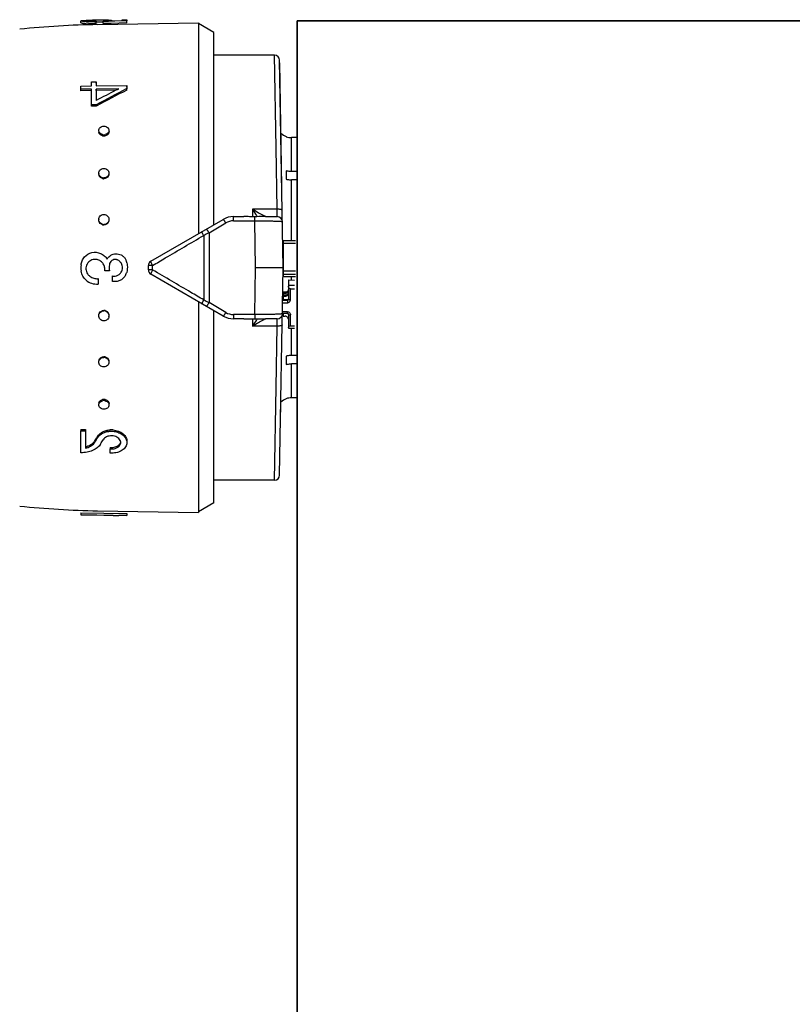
# Model space of a CAD drawing. Header units: millimetres. Extents: x 14365 to 105143, y -126377 to -22383.
# Tile 105 of 191: x 66908 to 66983, y -125720 to -125623. Entities that reach past the tile are written whole.
import ezdxf

# ---------------------------------------------------------------- set-up
doc = ezdxf.new("R2010")
doc.units = ezdxf.units.MM
doc.layers.add('UT_ZAŘÍZENÍ - OT', color=3, linetype='Continuous', lineweight=35)

msp = doc.modelspace()

# ---------------------------------------------------------------- linework, layer by layer
at = {"color": 0, "linetype": 'Continuous'}
for p, q in [((66913.593, -125623.468), (66913.589, -125623.268)), ((66914.226, -125623.222), (66914.241, -125623.221)), ((66914.241, -125623.221), (66914.253, -125623.221)), ((66914.242, -125623.281), (66914.241, -125623.235)), ((66915.155, -125623.208), (66915.033, -125623.21)), ((66915.079, -125623.308), (66915.079, -125623.37)), ((66915.083, -125623.569), (66915.079, -125623.37)), ((66915.156, -125623.408), (66915.081, -125623.409)), ((66915.225, -125623.632), (66925.093, -125623.459)), ((66915.767, -125623.402), (66915.735, -125623.402)), ((66915.765, -125623.341), (66915.765, -125623.288)), ((66916.195, -125623.325), (66915.765, -125623.341)), ((66915.768, -125623.54), (66915.765, -125623.341)), ((66916.285, -125623.521), (66915.768, -125623.54)), ((66915.989, -125623.268), (66915.988, -125623.204)), ((66916.281, -125623.322), (66916.195, -125623.325)), ((66916.277, -125623.274), (66916.579, -125623.264)), ((66917.572, -125623.277), (66916.281, -125623.322)), ((66916.543, -125623.512), (66916.285, -125623.521)), ((66916.426, -125623.269), (66916.426, -125623.254)), ((66918.092, -125623.458), (66916.543, -125623.512)), ((66916.579, -125623.264), (66917.639, -125623.23)), ((66916.589, -125623.21), (66916.59, -125623.263)), ((66917.64, -125623.274), (66917.572, -125623.277)), ((66917.639, -125623.162), (66918.089, -125623.154)), ((66917.639, -125623.23), (66917.639, -125623.162)), ((66918.089, -125623.259), (66917.64, -125623.274)), ((66918.089, -125623.154), (66918.089, -125623.259)), ((66918.092, -125623.458), (66918.089, -125623.259)), ((66925.093, -125623.459), (66925.093, -125644.104)), ((66926.593, -125624.399), (66925.093, -125623.533)), ((66926.593, -125643.238), (66926.593, -125624.399)), ((66932.538, -125626.633), (66926.593, -125626.633)), ((66932.693, -125635.698), (66932.538, -125626.633)), ((66933.393, -125647.433), (66933.038, -125627.125)), ((66933.254, -125639.499), (66933.043, -125627.374)), ((66913.589, -125629.657), (66914.639, -125629.644)), ((66913.589, -125629.968), (66913.589, -125629.657)), ((66914.639, -125629.238), (66915.089, -125629.233)), ((66914.639, -125629.644), (66914.639, -125629.238)), ((66915.089, -125629.233), (66915.089, -125629.638)), ((66915.093, -125629.383), (66915.089, -125629.233)), ((66915.089, -125629.638), (66918.089, -125629.599)), ((66918.089, -125629.599), (66918.089, -125629.911)), ((66918.092, -125629.746), (66918.089, -125629.599)), ((66914.639, -125629.955), (66913.589, -125629.968)), ((66913.593, -125630.112), (66913.589, -125629.968)), ((66914.643, -125630.099), (66913.593, -125630.112)), ((66914.639, -125631.487), (66914.639, -125629.955)), ((66917.303, -125629.921), (66915.089, -125629.949)), ((66915.089, -125629.949), (66915.089, -125631.068)), ((66915.093, -125630.094), (66915.089, -125629.949)), ((66917.01, -125630.069), (66915.093, -125630.094)), ((66915.093, -125630.094), (66915.093, -125630.951)), ((66917.248, -125629.949), (66917.303, -125629.921)), ((66918.089, -125629.911), (66918.033, -125629.939)), ((66918.092, -125630.055), (66918.089, -125629.911)), ((66915.089, -125631.482), (66914.639, -125631.487)), ((66914.643, -125631.618), (66914.639, -125631.487)), ((66915.093, -125631.613), (66914.643, -125631.618)), ((66915.093, -125631.613), (66915.089, -125631.482)), ((66915.145, -125631.585), (66915.093, -125631.613)), ((66933.693, -125634.597), (66933.693, -125634.61)), ((66934.193, -125638.02), (66934.193, -125634.696)), ((66934.763, -125634.696), (66934.193, -125634.696)), ((66932.795, -125641.709), (66932.693, -125635.698)), ((66933.693, -125637.96), (66933.693, -125638.773)), ((66934.811, -125638.02), (66934.193, -125638.02)), ((66934.193, -125644.759), (66934.193, -125638.833)), ((66934.818, -125638.833), (66934.193, -125638.833)), ((66930.393, -125641.709), (66930.393, -125642.442)), ((66932.795, -125641.709), (66930.393, -125641.709)), ((66932.814, -125642.433), (66932.795, -125641.709)), ((66920.443, -125646.789), (66927.523, -125642.701)), ((66926.127, -125644.021), (66927.773, -125643.053)), ((66928.523, -125642.848), (66928.523, -125642.433)), ((66928.523, -125642.433), (66929.55, -125642.433)), ((66928.523, -125642.848), (66930.62, -125642.848)), ((66930.62, -125642.848), (66930.62, -125642.441)), ((66930.692, -125647.433), (66930.62, -125642.848)), ((66931.657, -125642.433), (66932.814, -125642.433)), ((66926.127, -125644.021), (66926.127, -125650.845)), ((66925.606, -125644.278), (66925.606, -125650.589)), ((66933.393, -125644.759), (66933.393, -125648.281)), ((66933.393, -125644.759), (66934.593, -125644.759)), ((66933.393, -125645.043), (66934.593, -125645.043)), ((66916.379, -125647.736), (66915.929, -125647.736)), ((66920.193, -125647.645), (66920.193, -125647.222)), ((66927.523, -125652.165), (66920.443, -125648.078)), ((66920.606, -125647.649), (66920.606, -125647.218)), ((66930.62, -125652.019), (66930.692, -125647.433)), ((66933.393, -125647.433), (66930.692, -125647.433)), ((66933.038, -125667.742), (66933.393, -125647.433)), ((66933.393, -125647.739), (66934.593, -125647.739)), ((66933.393, -125648.054), (66934.593, -125648.054)), ((66915.269, -125648.505), (66915.269, -125649.039)), ((66916.699, -125648.777), (66916.699, -125648.242)), ((66933.393, -125648.281), (66934.593, -125648.281)), ((66933.893, -125648.608), (66933.893, -125650.531)), ((66933.893, -125648.608), (66934.493, -125648.641)), ((66934.193, -125648.624), (66934.193, -125648.281)), ((66933.347, -125650.048), (66933.353, -125649.725)), ((66933.393, -125649.837), (66933.393, -125650.082)), ((66933.593, -125649.837), (66933.393, -125649.837)), ((66933.393, -125649.935), (66933.593, -125649.935)), ((66933.593, -125649.837), (66933.593, -125649.935)), ((66933.893, -125649.139), (66934.493, -125649.139)), ((66934.093, -125650.57), (66934.093, -125649.491)), ((66934.093, -125649.491), (66934.493, -125649.491)), ((66925.093, -125650.762), (66925.093, -125671.407)), ((66927.773, -125651.814), (66926.127, -125650.845)), ((66933.333, -125650.864), (66933.793, -125650.864)), ((66933.337, -125650.629), (66933.793, -125650.629)), ((66933.393, -125650.473), (66933.34, -125650.473)), ((66933.393, -125650.277), (66933.343, -125650.277)), ((66933.395, -125650.051), (66933.347, -125650.048)), ((66933.347, -125650.082), (66933.756, -125650.082)), ((66933.393, -125650.13), (66933.393, -125650.571)), ((66933.593, -125650.13), (66933.393, -125650.13)), ((66933.393, -125650.227), (66933.593, -125650.227)), ((66933.793, -125650.571), (66933.393, -125650.571)), ((66933.593, -125650.13), (66933.593, -125650.227)), ((66933.793, -125650.571), (66933.793, -125650.864)), ((66926.593, -125670.467), (66926.593, -125651.628)), ((66933.793, -125651.908), (66933.315, -125651.908)), ((66933.793, -125651.747), (66933.318, -125651.747)), ((66933.393, -125651.908), (66933.393, -125652.189)), ((66933.793, -125651.908), (66933.793, -125651.747)), ((66928.523, -125652.019), (66928.523, -125652.433)), ((66930.62, -125652.019), (66928.523, -125652.019)), ((66929.55, -125652.433), (66928.523, -125652.433)), ((66930.393, -125652.425), (66930.393, -125653.158)), ((66930.62, -125652.019), (66930.62, -125652.426)), ((66932.814, -125652.433), (66931.657, -125652.433)), ((66932.795, -125653.158), (66932.814, -125652.433)), ((66933.393, -125652.189), (66933.593, -125652.189)), ((66933.893, -125652.002), (66933.893, -125653.356)), ((66934.093, -125653.12), (66934.093, -125652.041)), ((66932.795, -125653.158), (66930.393, -125653.158)), ((66932.693, -125659.169), (66932.795, -125653.158)), ((66933.893, -125653.356), (66934.493, -125653.356)), ((66934.093, -125653.12), (66934.493, -125653.12)), ((66934.193, -125656.033), (66934.193, -125653.356)), ((66933.693, -125656.094), (66933.693, -125656.907)), ((66934.818, -125656.033), (66934.193, -125656.033)), ((66934.193, -125660.17), (66934.193, -125656.846)), ((66934.811, -125656.846), (66934.193, -125656.846)), ((66932.538, -125668.233), (66932.693, -125659.169)), ((66933.693, -125660.256), (66933.693, -125660.269)), ((66934.763, -125660.17), (66934.193, -125660.17)), ((66933.138, -125662.048), (66933.153, -125661.187)), ((66913.593, -125663.274), (66913.589, -125663.406)), ((66913.589, -125665.548), (66913.589, -125663.406)), ((66913.589, -125663.406), (66914.039, -125663.411)), ((66913.593, -125663.274), (66914.043, -125663.279)), ((66914.043, -125663.279), (66914.039, -125663.411)), ((66914.039, -125663.411), (66914.039, -125665.099)), ((66914.96, -125664.386), (66914.956, -125664.527)), ((66915.07, -125664.339), (66915.098, -125664.291)), ((66915.186, -125664.011), (66915.215, -125663.963)), ((66915.215, -125663.963), (66915.211, -125664.101)), ((66916.442, -125665.031), (66916.439, -125665.177)), ((66916.439, -125665.585), (66916.439, -125665.177)), ((66916.439, -125665.177), (66916.589, -125665.179)), ((66916.442, -125665.031), (66916.592, -125665.033)), ((66916.592, -125665.033), (66916.589, -125665.179)), ((66916.589, -125665.587), (66916.439, -125665.585)), ((66932.538, -125668.233), (66926.593, -125668.233)), ((66926.593, -125670.467), (66925.093, -125671.333)), ((66913.593, -125671.419), (66913.589, -125671.619)), ((66913.589, -125671.631), (66913.589, -125671.619)), ((66913.589, -125671.619), (66918.089, -125671.697)), ((66916.739, -125671.686), (66913.589, -125671.631)), ((66913.593, -125671.419), (66918.092, -125671.498)), ((66915.225, -125671.235), (66925.093, -125671.407)), ((66916.739, -125671.689), (66916.739, -125671.686)), ((66916.739, -125671.689), (66917.302, -125671.699)), ((66918.092, -125671.498), (66918.089, -125671.697)), ((66918.092, -125671.508), (66918.089, -125671.708)), ((66918.089, -125671.697), (66918.089, -125671.708))]:
    msp.add_line(p, q, dxfattribs=at)
for centre, radius, start, end in [((66916.795, -125713.618), 90, 91, 95.86353), ((66914.708, -125614.792), 8.577, 265.82558, 266.62577), ((66914.709, -125614.941), 8.626, 265.85586, 266.65073), ((66914.857, -125658.956), 35.74, 91.01238, 91.21551), ((66914.781, -125613.538), 9.833, 266.63176, 267.39596), ((66914.782, -125613.67), 9.899, 266.65673, 267.41559), ((66914.386, -125625.017), 1.789, 94.25337, 94.6326), ((66914.442, -125625.786), 2.559, 93.45872, 94.22835), ((66914.862, -125610.828), 12.544, 270.2757, 270.99142), ((66914.905, -125613.279), 10.03, 270.37671, 270.99382), ((66915.316, -125616.88), 6.424, 274.00652, 274.76218), ((66915.402, -125617.922), 5.379, 274.77014, 275.5791), ((66915.838, -125628.482), 5.28, 88.37447, 89.19799), ((66916.698, -125665.311), 42.126, 90.84632, 91.00332), ((66916.413, -125646.21), 23.023, 90.56986, 90.83886), ((66916.313, -125636.414), 13.227, 90.13111, 90.55891), ((66932.538, -125627.133), 0.5, 1.00273, 90.00005), ((66965.378, -125723.873), 105.191, 116.74897, 118.55954), ((66964.922, -125724.537), 105.923, 116.89327, 118.06457), ((66965.114, -125724.25), 105.279, 116.52799, 118.3353), ((66962.01, -125718.849), 99.533, 116.72558, 116.87901), ((66915.682, -125634.113), 0.34, 181.83857, 189.22993), ((66915.835, -125633.843), 0.578, 257.40046, 263.77919), ((66915.838, -125633.946), 0.583, 257.43846, 263.79562), ((66915.834, -125633.854), 0.567, 263.76903, 270.51539), ((66915.837, -125633.957), 0.572, 263.78497, 270.51556), ((66915.833, -125633.844), 0.577, 270.61415, 283.65474), ((66915.836, -125633.946), 0.582, 270.61233, 283.61615), ((66916.013, -125634.104), 0.33, 0.0012, 1.80344), ((66934.193, -125633.183), 1.5, 226.64917, 250.52878), ((66934.195, -125633.187), 1.509, 250.58004, 269.92942), ((66915.754, -125638.184), 0.415, 180.00363, 182.62681), ((66915.925, -125638.253), 0.417, 351.68515, 359.95596), ((66915.838, -125638.12), 0.529, 255.90699, 262.90203), ((66915.841, -125638.188), 0.533, 255.94846, 262.92018), ((66915.836, -125638.134), 0.515, 262.89641, 270.33517), ((66915.839, -125638.203), 0.519, 262.91395, 270.33539), ((66951.176, -125629.186), 24.264, 211.06983, 212.81472), ((66915.81, -125642.718), 0.471, 180.01487, 185.18459), ((66915.84, -125642.708), 0.505, 254.94557, 262.29746), ((66915.844, -125642.739), 0.509, 254.989, 262.3166), ((66915.838, -125642.725), 0.488, 262.29512, 270.14263), ((66915.841, -125642.756), 0.492, 262.31359, 270.14288), ((66928.523, -125644.433), 2, 90, 120), ((66928.524, -125644.327), 1.479, 90.0293, 120.51258), ((66947.219, -125631.731), 19.559, 212.83138, 213.19135), ((66932.814, -125642.933), 0.5, 0.9973, 89.99995), ((67033.688, -125863.394), 244.324, 116.11937, 116.25551), ((66933.293, -125645.589), 0.0994, 313.59217, 359.98031), ((66933.293, -125645.577), 0.301, 284.00989, 289.44256), ((66914.986, -125647.496), 0.878, 79.26214, 86.10486), ((66914.976, -125647.545), 0.927, 73.07928, 79.21627), ((66914.972, -125647.583), 0.963, 41.07571, 50.01192), ((66914.966, -125647.587), 0.97, 32.46127, 41.04427), ((66916.948, -125647.211), 0.576, 71.25318, 78.39725), ((66916.95, -125647.205), 0.569, 63.84048, 71.25521), ((66916.825, -125647.44), 0.836, 39.13046, 49.82845), ((66916.832, -125647.435), 0.828, 29.69129, 39.12926), ((66917.028, -125647.134), 1.078, 27.84061, 34.02965), ((66917.033, -125647.132), 1.073, 21.6663, 27.84286), ((66917.05, -125647.125), 1.054, 15.21143, 21.66816), ((66916.138, -125647.372), 1.999, 11.83461, 15.19202), ((66920.693, -125647.222), 0.5, 120, 180), ((66933.293, -125647.205), 0.3, 70.55401, 72.35353), ((66916.251, -125647.433), 2.661, 174.20363, 187.38301), ((66914.98, -125647.539), 0.893, 214.11402, 220.95302), ((66918.675, -125647.433), 2.316, 172.81682, 187.51949), ((66916.828, -125647.432), 0.831, 307.97112, 320.9467), ((66916.821, -125647.425), 0.841, 320.92395, 328.11089), ((66916.884, -125647.579), 1.23, 330.55262, 339.45926), ((66916.93, -125647.596), 1.181, 339.47291, 345.3977), ((66920.693, -125647.645), 0.5, 180, 240), ((66915.152, -125647.399), 1.644, 229.79423, 274.1007), ((66915.15, -125647.391), 1.119, 220.98571, 227.22441), ((66915.151, -125647.407), 1.104, 269.87405, 276.1358), ((66916.841, -125647.47), 0.785, 259.56156, 266.77563), ((66916.87, -125647.571), 1.247, 328.36326, 330.5708), ((66933.603, -125649.64), 0.29, 325.94596, 359.95559), ((67033.688, -125431.472), 244.324, 243.74449, 243.88063), ((66915.837, -125652.142), 0.489, 81.95126, 89.79291), ((66915.841, -125652.111), 0.493, 81.96974, 89.79318), ((66915.835, -125652.16), 0.507, 74.61727, 81.95392), ((66915.838, -125652.129), 0.51, 74.66061, 81.97306), ((66928.524, -125650.54), 1.479, 239.48743, 269.97069), ((66932.814, -125651.933), 0.5, 270, 359), ((66915.858, -125652.151), 0.481, 352.20997, 354.91531), ((66928.523, -125650.433), 2, 240, 270), ((66951.097, -125665.631), 24.171, 147.18194, 148.9335), ((66947.561, -125663.358), 19.968, 146.8123, 147.16491), ((66933.805, -125652.002), 0.0882, 0.03691, 8.66078), ((66915.836, -125656.733), 0.516, 82.18024, 89.60747), ((66915.839, -125656.665), 0.52, 82.19776, 89.60771), ((66915.833, -125656.75), 0.533, 75.22208, 82.18643), ((66915.837, -125656.682), 0.537, 75.26335, 82.20456), ((66915.834, -125661.019), 0.574, 89.52764, 102.6205), ((66915.838, -125660.917), 0.579, 90.47615, 102.57666), ((66915.837, -125660.901), 0.563, 89.46365, 90.42767), ((66915.833, -125661.014), 0.569, 82.70603, 89.43816), ((66915.837, -125660.912), 0.574, 82.72194, 89.43835), ((66915.832, -125661.029), 0.584, 76.3765, 82.71678), ((66915.835, -125660.926), 0.588, 76.41423, 82.73319), ((66934.193, -125661.683), 1.5, 109.47122, 133.35083), ((66934.195, -125661.68), 1.509, 90.07058, 109.41996), ((66915.682, -125660.754), 0.34, 170.77007, 178.16143), ((66916.013, -125660.763), 0.33, 358.19656, 359.9988), ((66916.57, -125665.257), 1.949, 89.34777, 93.68224), ((66916.569, -125665.289), 1.981, 84.74512, 89.3338), ((66914.091, -125663.839), 1.027, 315.49883, 321.71461), ((66914.169, -125663.901), 0.927, 321.71489, 328.50896), ((66876.539, -125641.246), 44.921, 328.78337, 329.0635), ((66877.017, -125641.199), 44.466, 328.57088, 328.85214), ((66875.665, -125640.382), 46.046, 328.85211, 329.1259), ((66874.817, -125640.214), 46.929, 329.13232, 329.40315), ((66916.079, -125664.615), 1.009, 142.68913, 149.33475), ((66916.174, -125664.688), 1.129, 136.6726, 142.69573), ((66877.285, -125641.318), 44.808, 328.5423, 329.17295), ((66913.655, -125663.23), 1.908, 281.62893, 285.76186), ((66917.031, -125664.558), 0.458, 358.60453, 6.96692), ((66932.538, -125667.733), 0.5, 270, 359), ((66916.795, -125581.249), 90, 264.13647, 269)]:
    msp.add_arc(centre, radius, start, end, dxfattribs=at)
at = {"color": 0, "linetype": 'Continuous', "extrusion": (0, 0, -1)}
for centre, major_axis, ratio, start_param, end_param in [((66934.093, -125649.256), (0, -0.235), 0.85043, 0, 1.570796), ((66934.093, -125653.277), (0.2, 0), 0.785695, 3.141593, 4.712389)]:
    msp.add_ellipse(centre, major_axis=major_axis, ratio=ratio, start_param=start_param, end_param=end_param, dxfattribs=at)
at = {"color": 0, "linetype": 'Continuous'}
for points, knots in [([(66913.589, -125623.268), (66913.589, -125623.265), (66913.597, -125623.259), (66913.604, -125623.256), (66913.609, -125623.255)], [0, 0, 0, 0, 0.34526, 1, 1, 1, 1]), ([(66914.083, -125623.346), (66914.014, -125623.341), (66913.916, -125623.332), (66913.794, -125623.318), (66913.723, -125623.308), (66913.668, -125623.298), (66913.626, -125623.288), (66913.603, -125623.281), (66913.589, -125623.272), (66913.589, -125623.268)], [0, 0, 0, 0, 0.415889, 0.585993, 0.728367, 0.841268, 0.923827, 0.975949, 1, 1, 1, 1]), ([(66914.085, -125623.545), (66914.016, -125623.54), (66913.918, -125623.531), (66913.797, -125623.517), (66913.726, -125623.507), (66913.671, -125623.498), (66913.63, -125623.488), (66913.606, -125623.48), (66913.593, -125623.472), (66913.593, -125623.468)], [0, 0, 0, 0, 0.416026, 0.586157, 0.728535, 0.841423, 0.923955, 0.976034, 1, 1, 1, 1]), ([(66913.609, -125623.255), (66913.613, -125623.254), (66913.633, -125623.248), (66913.653, -125623.245), (66913.669, -125623.243)], [0, 0, 0, 0, 0.194984, 1, 1, 1, 1]), ([(66913.669, -125623.243), (66913.725, -125623.236), (66913.869, -125623.23), (66914.012, -125623.226), (66914.099, -125623.224)], [0, 0, 0, 0, 0.393124, 1, 1, 1, 1]), ([(66914.241, -125623.235), (66914.226, -125623.236), (66914.2, -125623.238), (66914.167, -125623.243), (66914.146, -125623.247), (66914.134, -125623.251), (66914.132, -125623.254)], [0, 0, 0, 0, 0.402142, 0.703286, 0.901798, 1, 1, 1, 1]), ([(66914.132, -125623.254), (66914.132, -125623.254), (66914.132, -125623.255), (66914.132, -125623.256), (66914.132, -125623.256)], [0, 0, 0, 0, 0.519614, 1, 1, 1, 1]), ([(66914.132, -125623.256), (66914.132, -125623.258), (66914.137, -125623.261), (66914.153, -125623.267), (66914.191, -125623.275), (66914.253, -125623.283), (66914.302, -125623.287), (66914.331, -125623.29)], [0, 0, 0, 0, 0.026104, 0.078509, 0.271488, 0.580502, 1, 1, 1, 1]), ([(66915.033, -125623.21), (66914.894, -125623.213), (66914.645, -125623.218), (66914.396, -125623.225), (66914.287, -125623.232)], [0, 0, 0, 0, 0.5608, 1, 1, 1, 1]), ([(66914.331, -125623.29), (66914.374, -125623.293), (66914.587, -125623.307), (66914.801, -125623.31), (66914.971, -125623.309)], [0, 0, 0, 0, 0.202928, 1, 1, 1, 1]), ([(66914.922, -125623.372), (66914.871, -125623.372), (66914.675, -125623.372), (66914.479, -125623.367), (66914.334, -125623.361)], [0, 0, 0, 0, 0.261385, 1, 1, 1, 1]), ([(66915.083, -125623.569), (66915.018, -125623.57), (66914.769, -125623.572), (66914.519, -125623.568), (66914.336, -125623.559)], [0, 0, 0, 0, 0.261104, 1, 1, 1, 1]), ([(66915.733, -125623.202), (66915.689, -125623.202), (66915.497, -125623.203), (66915.304, -125623.205), (66915.155, -125623.208)], [0, 0, 0, 0, 0.228486, 1, 1, 1, 1]), ([(66915.735, -125623.402), (66915.691, -125623.402), (66915.498, -125623.403), (66915.305, -125623.405), (66915.156, -125623.408)], [0, 0, 0, 0, 0.228577, 1, 1, 1, 1]), ([(66915.912, -125623.203), (66915.898, -125623.203), (66915.839, -125623.202), (66915.779, -125623.202), (66915.733, -125623.202)], [0, 0, 0, 0, 0.229978, 1, 1, 1, 1]), ([(66915.925, -125623.275), (66915.963, -125623.271), (66916.029, -125623.264), (66916.104, -125623.253), (66916.149, -125623.244), (66916.172, -125623.238), (66916.184, -125623.234), (66916.191, -125623.228), (66916.191, -125623.226)], [0, 0, 0, 0, 0.416564, 0.727805, 0.840468, 0.923103, 0.975235, 1, 1, 1, 1]), ([(66916.099, -125623.209), (66916.091, -125623.208), (66916.054, -125623.206), (66916.017, -125623.205), (66915.988, -125623.204)], [0, 0, 0, 0, 0.216654, 1, 1, 1, 1]), ([(66916.167, -125623.216), (66916.163, -125623.215), (66916.14, -125623.212), (66916.117, -125623.21), (66916.099, -125623.209)], [0, 0, 0, 0, 0.191517, 1, 1, 1, 1]), ([(66916.191, -125623.226), (66916.191, -125623.224), (66916.181, -125623.218), (66916.173, -125623.217), (66916.167, -125623.216)], [0, 0, 0, 0, 0.306489, 1, 1, 1, 1]), ([(66916.426, -125623.254), (66916.415, -125623.255), (66916.365, -125623.263), (66916.316, -125623.269), (66916.277, -125623.274)], [0, 0, 0, 0, 0.219199, 1, 1, 1, 1]), ([(66916.283, -125623.188), (66916.298, -125623.188), (66916.35, -125623.188), (66916.402, -125623.188), (66916.439, -125623.189)], [0, 0, 0, 0, 0.28218, 1, 1, 1, 1]), ([(66916.589, -125623.21), (66916.589, -125623.215), (66916.571, -125623.223), (66916.543, -125623.232), (66916.489, -125623.243), (66916.449, -125623.25), (66916.426, -125623.254)], [0, 0, 0, 0, 0.080473, 0.272652, 0.58028, 1, 1, 1, 1]), ([(66916.439, -125623.189), (66916.45, -125623.19), (66916.483, -125623.191), (66916.516, -125623.193), (66916.539, -125623.196)], [0, 0, 0, 0, 0.312325, 1, 1, 1, 1]), ([(66916.539, -125623.196), (66916.551, -125623.197), (66916.568, -125623.199), (66916.584, -125623.204), (66916.589, -125623.208), (66916.589, -125623.21)], [0, 0, 0, 0, 0.708486, 0.898996, 1, 1, 1, 1]), ([(66915.339, -125634.013), (66915.338, -125633.957), (66915.364, -125633.841), (66915.476, -125633.697), (66915.644, -125633.604), (66915.773, -125633.581), (66915.839, -125633.581)], [0, 0, 0, 0, 0.229393, 0.470966, 0.729703, 1, 1, 1, 1]), ([(66915.839, -125633.581), (66915.903, -125633.58), (66916.028, -125633.599), (66916.192, -125633.683), (66916.306, -125633.818), (66916.337, -125633.928), (66916.339, -125633.982)], [0, 0, 0, 0, 0.270385, 0.528616, 0.769944, 1, 1, 1, 1]), ([(66915.443, -125634.259), (66915.412, -125634.225), (66915.362, -125634.148), (66915.341, -125634.058), (66915.339, -125634.013)], [0, 0, 0, 0, 0.509651, 1, 1, 1, 1]), ([(66915.712, -125634.515), (66915.622, -125634.495), (66915.454, -125634.416), (66915.36, -125634.25), (66915.347, -125634.168)], [0, 0, 0, 0, 0.524629, 1, 1, 1, 1]), ([(66915.709, -125634.407), (66915.683, -125634.401), (66915.585, -125634.372), (66915.494, -125634.315), (66915.443, -125634.259)], [0, 0, 0, 0, 0.260211, 1, 1, 1, 1]), ([(66916.235, -125634.252), (66916.218, -125634.27), (66916.143, -125634.341), (66916.045, -125634.386), (66915.969, -125634.405)], [0, 0, 0, 0, 0.24218, 1, 1, 1, 1]), ([(66916.342, -125634.104), (66916.342, -125634.196), (66916.257, -125634.393), (66916.073, -125634.488), (66915.973, -125634.512)], [0, 0, 0, 0, 0.47302, 1, 1, 1, 1]), ([(66916.339, -125633.982), (66916.34, -125634.03), (66916.322, -125634.129), (66916.268, -125634.214), (66916.235, -125634.252)], [0, 0, 0, 0, 0.488775, 1, 1, 1, 1]), ([(66915.339, -125638.184), (66915.339, -125638.123), (66915.367, -125637.999), (66915.478, -125637.843), (66915.645, -125637.742), (66915.774, -125637.716), (66915.839, -125637.716)], [0, 0, 0, 0, 0.241806, 0.488407, 0.741812, 1, 1, 1, 1]), ([(66915.407, -125638.417), (66915.397, -125638.401), (66915.361, -125638.334), (66915.342, -125638.259), (66915.34, -125638.203)], [0, 0, 0, 0, 0.253103, 1, 1, 1, 1]), ([(66915.712, -125638.706), (66915.62, -125638.683), (66915.447, -125638.588), (66915.36, -125638.41), (66915.347, -125638.32)], [0, 0, 0, 0, 0.510101, 1, 1, 1, 1]), ([(66915.709, -125638.633), (66915.647, -125638.618), (66915.528, -125638.565), (66915.439, -125638.47), (66915.407, -125638.417)], [0, 0, 0, 0, 0.506643, 1, 1, 1, 1]), ([(66915.839, -125637.716), (66915.962, -125637.715), (66916.155, -125637.783), (66916.304, -125637.98), (66916.336, -125638.099), (66916.339, -125638.158)], [0, 0, 0, 0, 0.507384, 0.755665, 1, 1, 1, 1]), ([(66916.3, -125638.356), (66916.271, -125638.423), (66916.178, -125638.545), (66916.041, -125638.613), (66915.969, -125638.632)], [0, 0, 0, 0, 0.492845, 1, 1, 1, 1]), ([(66916.338, -125638.313), (66916.325, -125638.404), (66916.238, -125638.583), (66916.065, -125638.68), (66915.973, -125638.704)], [0, 0, 0, 0, 0.489899, 1, 1, 1, 1]), ([(66916.339, -125638.158), (66916.341, -125638.209), (66916.331, -125638.277), (66916.307, -125638.341), (66916.3, -125638.356)], [0, 0, 0, 0, 0.747031, 1, 1, 1, 1]), ([(66934.193, -125638.02), (66934.15, -125638.02), (66933.982, -125638.015), (66933.815, -125637.99), (66933.693, -125637.96)], [0, 0, 0, 0, 0.252472, 1, 1, 1, 1]), ([(66933.693, -125638.773), (66933.733, -125638.783), (66933.898, -125638.818), (66934.066, -125638.833), (66934.193, -125638.833)], [0, 0, 0, 0, 0.247091, 1, 1, 1, 1]), ([(66915.339, -125642.718), (66915.339, -125642.592), (66915.447, -125642.328), (66915.712, -125642.223), (66915.839, -125642.222)], [0, 0, 0, 0, 0.49811, 1, 1, 1, 1]), ([(66915.839, -125642.222), (66915.96, -125642.222), (66916.21, -125642.314), (66916.326, -125642.554), (66916.337, -125642.673)], [0, 0, 0, 0, 0.501804, 1, 1, 1, 1]), ([(66931.514, -125642.369), (66931.43, -125642.33), (66931.253, -125642.236), (66930.877, -125642.02), (66930.588, -125641.838), (66930.393, -125641.709)], [0, 0, 0, 0, 0.213248, 0.460801, 1, 1, 1, 1]), ([(66933.295, -125641.837), (66933.295, -125641.828), (66933.286, -125641.805), (66933.253, -125641.782), (66933.206, -125641.76), (66933.117, -125641.732), (66932.977, -125641.712), (66932.859, -125641.707), (66932.795, -125641.709)], [0, 0, 0, 0, 0.054454, 0.124226, 0.220024, 0.341181, 0.645763, 1, 1, 1, 1]), ([(66915.712, -125643.231), (66915.629, -125643.209), (66915.472, -125643.122), (66915.383, -125642.966), (66915.36, -125642.884)], [0, 0, 0, 0, 0.50198, 1, 1, 1, 1]), ([(66915.709, -125643.196), (66915.636, -125643.176), (66915.497, -125643.105), (66915.407, -125642.977), (66915.378, -125642.908)], [0, 0, 0, 0, 0.50114, 1, 1, 1, 1]), ([(66916.321, -125642.844), (66916.299, -125642.926), (66916.21, -125643.084), (66916.052, -125643.172), (66915.969, -125643.195)], [0, 0, 0, 0, 0.49918, 1, 1, 1, 1]), ([(66916.338, -125642.818), (66916.325, -125642.912), (66916.241, -125643.099), (66916.066, -125643.204), (66915.973, -125643.23)], [0, 0, 0, 0, 0.498032, 1, 1, 1, 1]), ([(66927.773, -125643.053), (66927.753, -125643.033), (66927.721, -125642.985), (66927.687, -125642.911), (66927.648, -125642.848), (66927.61, -125642.797), (66927.579, -125642.756), (66927.554, -125642.724), (66927.539, -125642.708), (66927.526, -125642.699), (66927.523, -125642.701)], [0, 0, 0, 0, 0.198142, 0.388892, 0.560134, 0.707991, 0.828678, 0.918542, 0.975091, 1, 1, 1, 1]), ([(66930.62, -125642.441), (66930.441, -125642.443), (66930.084, -125642.442), (66929.727, -125642.433), (66929.55, -125642.433)], [0, 0, 0, 0, 0.502804, 1, 1, 1, 1]), ([(66931.657, -125642.433), (66931.577, -125642.433), (66931.231, -125642.434), (66930.886, -125642.438), (66930.62, -125642.441)], [0, 0, 0, 0, 0.230893, 1, 1, 1, 1]), ([(66930.62, -125642.848), (66930.796, -125642.848), (66931.142, -125642.848), (66931.642, -125642.85), (66932.103, -125642.856), (66932.453, -125642.863), (66932.701, -125642.871), (66932.857, -125642.877), (66932.991, -125642.883), (66933.103, -125642.89), (66933.191, -125642.898), (66933.255, -125642.905), (66933.293, -125642.913), (66933.309, -125642.918), (66933.314, -125642.923), (66933.314, -125642.925)], [0, 0, 0, 0, 0.195605, 0.383531, 0.55643, 0.707585, 0.773165, 0.831259, 0.881323, 0.92293, 0.955723, 0.979458, 0.994025, 0.997954, 1, 1, 1, 1]), ([(66931.592, -125642.405), (66931.586, -125642.402), (66931.56, -125642.391), (66931.534, -125642.379), (66931.514, -125642.369)], [0, 0, 0, 0, 0.229765, 1, 1, 1, 1]), ([(66931.623, -125642.417), (66931.621, -125642.416), (66931.61, -125642.412), (66931.6, -125642.408), (66931.592, -125642.405)], [0, 0, 0, 0, 0.235586, 1, 1, 1, 1]), ([(66931.682, -125642.433), (66931.674, -125642.433), (66931.654, -125642.428), (66931.635, -125642.422), (66931.623, -125642.417)], [0, 0, 0, 0, 0.393757, 1, 1, 1, 1]), ([(66925.606, -125644.278), (66925.58, -125644.231), (66925.543, -125644.163), (66925.5, -125644.075), (66925.475, -125644.02), (66925.456, -125643.975), (66925.444, -125643.94), (66925.439, -125643.918), (66925.439, -125643.904), (66925.443, -125643.902)], [0, 0, 0, 0, 0.389691, 0.560136, 0.707341, 0.827183, 0.916538, 0.973346, 1, 1, 1, 1]), ([(66926.127, -125644.021), (66926.097, -125643.971), (66926.054, -125643.9), (66925.998, -125643.81), (66925.961, -125643.755), (66925.931, -125643.71), (66925.907, -125643.678), (66925.89, -125643.66), (66925.882, -125643.652), (66925.878, -125643.651), (66925.877, -125643.652)], [0, 0, 0, 0, 0.387648, 0.559336, 0.708365, 0.829964, 0.920373, 0.976704, 0.992026, 1, 1, 1, 1]), ([(66920.606, -125647.218), (66921.022, -125646.973), (66922.688, -125645.993), (66924.355, -125645.013), (66925.606, -125644.278)], [0, 0, 0, 0, 0.249365, 1, 1, 1, 1]), ([(66913.603, -125647.164), (66913.618, -125647.022), (66913.692, -125646.74), (66913.999, -125646.252), (66914.65, -125645.861), (66915.406, -125645.935), (66915.89, -125646.248), (66916.076, -125646.472), (66916.149, -125646.595)], [0, 0, 0, 0, 0.125806, 0.251598, 0.500158, 0.748611, 0.874302, 1, 1, 1, 1]), ([(66916.149, -125646.595), (66916.237, -125646.443), (66916.493, -125646.18), (66916.931, -125646.051), (66917.283, -125646.083), (66917.534, -125646.174), (66917.755, -125646.323), (66917.872, -125646.458), (66917.922, -125646.531)], [0, 0, 0, 0, 0.249691, 0.498274, 0.623384, 0.748679, 0.874168, 1, 1, 1, 1]), ([(66915.045, -125646.621), (66914.962, -125646.615), (66914.792, -125646.627), (66914.474, -125646.743), (66914.22, -125646.993), (66914.097, -125647.309), (66914.071, -125647.564), (66914.117, -125647.817), (66914.193, -125647.97), (66914.24, -125648.04)], [0, 0, 0, 0, 0.124702, 0.249421, 0.497433, 0.62303, 0.748788, 0.874419, 1, 1, 1, 1]), ([(66915.929, -125647.736), (66915.945, -125647.621), (66915.936, -125647.384), (66915.847, -125647.164), (66915.785, -125647.066)], [0, 0, 0, 0, 0.500135, 1, 1, 1, 1]), ([(66917.064, -125646.647), (66916.987, -125646.631), (66916.825, -125646.632), (66916.603, -125646.731), (66916.44, -125646.911), (66916.387, -125647.065), (66916.377, -125647.144)], [0, 0, 0, 0, 0.248903, 0.498305, 0.748695, 1, 1, 1, 1]), ([(66917.535, -125647.869), (66917.573, -125647.807), (66917.635, -125647.671), (66917.668, -125647.449), (66917.643, -125647.227), (66917.588, -125647.089), (66917.551, -125647.025)], [0, 0, 0, 0, 0.249892, 0.499949, 0.75024, 1, 1, 1, 1]), ([(66918.095, -125646.962), (66918.111, -125647.039), (66918.157, -125647.348), (66918.132, -125647.668), (66918.073, -125647.894)], [0, 0, 0, 0, 0.250786, 1, 1, 1, 1]), ([(66920.606, -125647.218), (66920.577, -125647.166), (66920.527, -125647.071), (66920.469, -125646.943), (66920.44, -125646.854), (66920.433, -125646.808), (66920.438, -125646.792), (66920.443, -125646.789)], [0, 0, 0, 0, 0.377895, 0.69297, 0.905251, 0.965919, 1, 1, 1, 1]), ([(66914.091, -125648.655), (66913.961, -125648.545), (66913.742, -125648.274), (66913.633, -125647.944), (66913.612, -125647.775)], [0, 0, 0, 0, 0.49938, 1, 1, 1, 1]), ([(66916.797, -125648.254), (66916.893, -125648.26), (66917.089, -125648.236), (66917.264, -125648.146), (66917.339, -125648.087)], [0, 0, 0, 0, 0.50069, 1, 1, 1, 1]), ([(66920.606, -125647.218), (66920.578, -125647.218), (66920.524, -125647.218), (66920.445, -125647.218), (66920.375, -125647.219), (66920.314, -125647.219), (66920.27, -125647.22), (66920.241, -125647.22), (66920.224, -125647.22), (66920.211, -125647.221), (66920.201, -125647.221), (66920.197, -125647.222), (66920.193, -125647.221), (66920.193, -125647.222)], [0, 0, 0, 0, 0.203374, 0.394866, 0.56769, 0.716771, 0.837685, 0.88646, 0.926896, 0.958626, 0.981467, 0.99529, 1, 1, 1, 1]), ([(66920.606, -125647.649), (66920.578, -125647.649), (66920.524, -125647.649), (66920.445, -125647.648), (66920.375, -125647.648), (66920.314, -125647.647), (66920.27, -125647.647), (66920.241, -125647.646), (66920.224, -125647.646), (66920.211, -125647.646), (66920.201, -125647.646), (66920.197, -125647.645), (66920.193, -125647.645), (66920.193, -125647.645)], [0, 0, 0, 0, 0.203374, 0.394866, 0.56769, 0.716771, 0.837685, 0.88646, 0.926896, 0.958626, 0.981467, 0.99529, 1, 1, 1, 1]), ([(66920.606, -125647.649), (66920.577, -125647.7), (66920.527, -125647.796), (66920.469, -125647.924), (66920.44, -125648.012), (66920.433, -125648.059), (66920.438, -125648.075), (66920.443, -125648.078)], [0, 0, 0, 0, 0.377895, 0.69297, 0.905251, 0.965919, 1, 1, 1, 1]), ([(66925.606, -125650.589), (66925.188, -125650.344), (66923.521, -125649.364), (66921.855, -125648.384), (66920.606, -125647.649)], [0, 0, 0, 0, 0.250578, 1, 1, 1, 1]), ([(66914.39, -125648.212), (66914.492, -125648.306), (66914.732, -125648.458), (66915.011, -125648.511), (66915.149, -125648.511)], [0, 0, 0, 0, 0.500561, 1, 1, 1, 1]), ([(66917.931, -125648.225), (66917.869, -125648.326), (66917.714, -125648.512), (66917.408, -125648.709), (66917.059, -125648.805), (66916.816, -125648.799), (66916.699, -125648.777)], [0, 0, 0, 0, 0.249964, 0.499879, 0.749906, 1, 1, 1, 1]), ([(66933.893, -125649.543), (66933.893, -125649.581), (66933.877, -125649.659), (66933.81, -125649.757), (66933.71, -125649.822), (66933.632, -125649.837), (66933.593, -125649.837)], [0, 0, 0, 0, 0.247784, 0.496832, 0.747734, 1, 1, 1, 1]), ([(66933.593, -125649.935), (66933.642, -125649.935), (66933.74, -125649.911), (66933.816, -125649.843), (66933.843, -125649.803)], [0, 0, 0, 0, 0.501963, 1, 1, 1, 1]), ([(66933.893, -125649.836), (66933.893, -125649.874), (66933.877, -125649.952), (66933.81, -125650.049), (66933.71, -125650.115), (66933.632, -125650.13), (66933.593, -125650.13)], [0, 0, 0, 0, 0.247784, 0.496832, 0.747734, 1, 1, 1, 1]), ([(66933.593, -125650.227), (66933.632, -125650.227), (66933.71, -125650.212), (66933.81, -125650.147), (66933.877, -125650.049), (66933.893, -125649.972), (66933.893, -125649.933)], [0, 0, 0, 0, 0.252266, 0.503168, 0.752216, 1, 1, 1, 1]), ([(66925.606, -125650.589), (66925.58, -125650.636), (66925.543, -125650.704), (66925.5, -125650.791), (66925.475, -125650.846), (66925.456, -125650.891), (66925.444, -125650.927), (66925.439, -125650.948), (66925.439, -125650.962), (66925.443, -125650.964)], [0, 0, 0, 0, 0.389693, 0.560138, 0.707342, 0.827185, 0.916539, 0.973347, 1, 1, 1, 1]), ([(66926.127, -125650.845), (66926.097, -125650.895), (66926.054, -125650.967), (66925.998, -125651.056), (66925.961, -125651.112), (66925.931, -125651.156), (66925.907, -125651.188), (66925.89, -125651.207), (66925.882, -125651.214), (66925.878, -125651.215), (66925.877, -125651.215)], [0, 0, 0, 0, 0.387648, 0.559336, 0.708365, 0.829964, 0.920373, 0.976704, 0.992026, 1, 1, 1, 1]), ([(66933.793, -125650.571), (66933.805, -125650.571), (66933.829, -125650.567), (66933.86, -125650.548), (66933.883, -125650.52), (66933.89, -125650.497), (66933.892, -125650.486)], [0, 0, 0, 0, 0.251925, 0.502849, 0.751924, 1, 1, 1, 1]), ([(66933.793, -125650.629), (66933.806, -125650.629), (66933.832, -125650.624), (66933.865, -125650.602), (66933.888, -125650.57), (66933.893, -125650.544), (66933.893, -125650.531)], [0, 0, 0, 0, 0.252236, 0.503168, 0.752245, 1, 1, 1, 1]), ([(66933.793, -125650.864), (66933.832, -125650.864), (66933.91, -125650.849), (66934.01, -125650.784), (66934.077, -125650.686), (66934.093, -125650.609), (66934.093, -125650.57)], [0, 0, 0, 0, 0.252255, 0.503168, 0.752226, 1, 1, 1, 1]), ([(66933.893, -125650.531), (66933.893, -125650.534), (66933.896, -125650.539), (66933.902, -125650.543), (66933.912, -125650.548), (66933.928, -125650.554), (66933.953, -125650.559), (66933.983, -125650.564), (66934.03, -125650.569), (66934.067, -125650.57), (66934.093, -125650.57)], [0, 0, 0, 0, 0.040706, 0.069574, 0.105554, 0.199505, 0.321626, 0.468167, 0.634164, 1, 1, 1, 1]), ([(66915.36, -125651.982), (66915.383, -125651.9), (66915.472, -125651.745), (66915.629, -125651.658), (66915.712, -125651.636)], [0, 0, 0, 0, 0.49802, 1, 1, 1, 1]), ([(66915.378, -125651.959), (66915.407, -125651.89), (66915.497, -125651.762), (66915.636, -125651.69), (66915.709, -125651.671)], [0, 0, 0, 0, 0.49886, 1, 1, 1, 1]), ([(66915.969, -125651.671), (66916.052, -125651.694), (66916.21, -125651.783), (66916.299, -125651.94), (66916.321, -125652.023)], [0, 0, 0, 0, 0.50082, 1, 1, 1, 1]), ([(66915.973, -125651.637), (66916.066, -125651.662), (66916.241, -125651.768), (66916.325, -125651.954), (66916.338, -125652.049)], [0, 0, 0, 0, 0.501968, 1, 1, 1, 1]), ([(66927.773, -125651.814), (66927.752, -125651.834), (66927.721, -125651.882), (66927.687, -125651.956), (66927.648, -125652.019), (66927.61, -125652.07), (66927.579, -125652.111), (66927.554, -125652.142), (66927.539, -125652.159), (66927.526, -125652.167), (66927.523, -125652.165)], [0, 0, 0, 0, 0.198108, 0.388908, 0.560156, 0.708001, 0.828682, 0.918545, 0.975091, 1, 1, 1, 1]), ([(66933.314, -125651.942), (66933.314, -125651.944), (66933.309, -125651.948), (66933.293, -125651.954), (66933.255, -125651.961), (66933.191, -125651.969), (66933.103, -125651.976), (66932.991, -125651.983), (66932.857, -125651.99), (66932.701, -125651.996), (66932.453, -125652.003), (66932.103, -125652.01), (66931.642, -125652.016), (66931.142, -125652.019), (66930.796, -125652.019), (66930.62, -125652.019)], [0, 0, 0, 0, 0.002046, 0.005975, 0.020542, 0.044277, 0.07707, 0.118677, 0.168741, 0.226835, 0.292415, 0.44357, 0.616469, 0.804395, 1, 1, 1, 1]), ([(66933.793, -125651.747), (66933.832, -125651.747), (66933.91, -125651.762), (66934.01, -125651.828), (66934.077, -125651.925), (66934.093, -125652.003), (66934.093, -125652.041)], [0, 0, 0, 0, 0.252255, 0.503168, 0.752226, 1, 1, 1, 1]), ([(66933.793, -125651.908), (66933.805, -125651.908), (66933.83, -125651.912), (66933.861, -125651.931), (66933.883, -125651.957), (66933.89, -125651.979), (66933.892, -125651.989)], [0, 0, 0, 0, 0.26767, 0.525516, 0.768461, 1, 1, 1, 1]), ([(66915.839, -125652.644), (66915.77, -125652.644), (66915.632, -125652.614), (66915.46, -125652.493), (66915.353, -125652.313), (66915.335, -125652.173), (66915.341, -125652.106)], [0, 0, 0, 0, 0.25144, 0.501784, 0.751362, 1, 1, 1, 1]), ([(66916.335, -125652.216), (66916.327, -125652.274), (66916.289, -125652.389), (66916.176, -125652.531), (66916.019, -125652.622), (66915.899, -125652.644), (66915.839, -125652.644)], [0, 0, 0, 0, 0.249231, 0.498303, 0.748586, 1, 1, 1, 1]), ([(66929.55, -125652.433), (66929.727, -125652.433), (66930.084, -125652.425), (66930.441, -125652.424), (66930.62, -125652.426)], [0, 0, 0, 0, 0.497196, 1, 1, 1, 1]), ([(66930.393, -125653.158), (66930.588, -125653.029), (66930.877, -125652.847), (66931.253, -125652.631), (66931.43, -125652.537), (66931.514, -125652.497)], [0, 0, 0, 0, 0.539199, 0.786752, 1, 1, 1, 1]), ([(66930.62, -125652.426), (66930.712, -125652.427), (66931.057, -125652.43), (66931.403, -125652.433), (66931.657, -125652.433)], [0, 0, 0, 0, 0.264643, 1, 1, 1, 1]), ([(66931.514, -125652.497), (66931.543, -125652.483), (66931.594, -125652.46), (66931.646, -125652.44), (66931.668, -125652.435)], [0, 0, 0, 0, 0.595054, 1, 1, 1, 1]), ([(66931.668, -125652.435), (66931.67, -125652.435), (66931.674, -125652.434), (66931.679, -125652.433), (66931.682, -125652.433)], [0, 0, 0, 0, 0.289793, 1, 1, 1, 1]), ([(66933.893, -125652.483), (66933.893, -125652.445), (66933.877, -125652.367), (66933.81, -125652.27), (66933.71, -125652.204), (66933.632, -125652.189), (66933.593, -125652.189)], [0, 0, 0, 0, 0.247784, 0.496832, 0.747734, 1, 1, 1, 1]), ([(66933.893, -125652.002), (66933.893, -125652.005), (66933.896, -125652.01), (66933.902, -125652.014), (66933.912, -125652.019), (66933.928, -125652.025), (66933.953, -125652.031), (66933.983, -125652.035), (66934.03, -125652.04), (66934.067, -125652.041), (66934.093, -125652.041)], [0, 0, 0, 0, 0.040706, 0.069574, 0.105554, 0.199505, 0.321626, 0.468167, 0.634164, 1, 1, 1, 1]), ([(66933.295, -125653.029), (66933.295, -125653.039), (66933.286, -125653.061), (66933.253, -125653.085), (66933.206, -125653.107), (66933.117, -125653.134), (66932.977, -125653.155), (66932.859, -125653.159), (66932.795, -125653.158)], [0, 0, 0, 0, 0.054452, 0.124207, 0.219995, 0.341151, 0.645741, 1, 1, 1, 1]), ([(66915.839, -125657.151), (66915.772, -125657.15), (66915.64, -125657.124), (66915.47, -125657.017), (66915.36, -125656.854), (66915.337, -125656.726), (66915.34, -125656.664)], [0, 0, 0, 0, 0.258416, 0.511779, 0.758272, 1, 1, 1, 1]), ([(66915.34, -125656.664), (66915.342, -125656.608), (66915.361, -125656.532), (66915.397, -125656.466), (66915.407, -125656.45)], [0, 0, 0, 0, 0.746897, 1, 1, 1, 1]), ([(66915.347, -125656.547), (66915.36, -125656.457), (66915.447, -125656.278), (66915.62, -125656.184), (66915.712, -125656.161)], [0, 0, 0, 0, 0.489899, 1, 1, 1, 1]), ([(66915.407, -125656.45), (66915.439, -125656.397), (66915.528, -125656.302), (66915.647, -125656.249), (66915.709, -125656.233)], [0, 0, 0, 0, 0.493357, 1, 1, 1, 1]), ([(66916.339, -125656.708), (66916.336, -125656.767), (66916.304, -125656.887), (66916.155, -125657.084), (66915.962, -125657.152), (66915.839, -125657.151)], [0, 0, 0, 0, 0.244335, 0.492616, 1, 1, 1, 1]), ([(66915.969, -125656.235), (66916.041, -125656.254), (66916.178, -125656.321), (66916.271, -125656.444), (66916.3, -125656.51)], [0, 0, 0, 0, 0.507155, 1, 1, 1, 1]), ([(66915.973, -125656.162), (66916.065, -125656.187), (66916.238, -125656.283), (66916.325, -125656.463), (66916.338, -125656.553)], [0, 0, 0, 0, 0.510101, 1, 1, 1, 1]), ([(66916.3, -125656.51), (66916.307, -125656.526), (66916.331, -125656.589), (66916.341, -125656.658), (66916.339, -125656.708)], [0, 0, 0, 0, 0.252969, 1, 1, 1, 1]), ([(66934.193, -125656.033), (66934.15, -125656.033), (66933.982, -125656.038), (66933.815, -125656.063), (66933.693, -125656.094)], [0, 0, 0, 0, 0.252472, 1, 1, 1, 1]), ([(66933.693, -125656.907), (66933.733, -125656.897), (66933.898, -125656.861), (66934.066, -125656.846), (66934.193, -125656.846)], [0, 0, 0, 0, 0.247091, 1, 1, 1, 1]), ([(66915.339, -125660.853), (66915.341, -125660.809), (66915.362, -125660.719), (66915.412, -125660.642), (66915.443, -125660.607)], [0, 0, 0, 0, 0.490349, 1, 1, 1, 1]), ([(66915.347, -125660.699), (66915.36, -125660.617), (66915.454, -125660.451), (66915.622, -125660.372), (66915.712, -125660.352)], [0, 0, 0, 0, 0.475371, 1, 1, 1, 1]), ([(66915.443, -125660.607), (66915.46, -125660.589), (66915.535, -125660.519), (66915.633, -125660.476), (66915.709, -125660.459)], [0, 0, 0, 0, 0.241743, 1, 1, 1, 1]), ([(66915.969, -125660.462), (66915.995, -125660.468), (66916.094, -125660.499), (66916.184, -125660.558), (66916.235, -125660.615)], [0, 0, 0, 0, 0.259523, 1, 1, 1, 1]), ([(66915.973, -125660.354), (66916.073, -125660.378), (66916.257, -125660.474), (66916.342, -125660.671), (66916.342, -125660.763)], [0, 0, 0, 0, 0.52698, 1, 1, 1, 1]), ([(66916.235, -125660.615), (66916.268, -125660.652), (66916.322, -125660.737), (66916.34, -125660.836), (66916.339, -125660.884)], [0, 0, 0, 0, 0.511225, 1, 1, 1, 1]), ([(66915.839, -125661.286), (66915.773, -125661.285), (66915.644, -125661.262), (66915.476, -125661.17), (66915.364, -125661.026), (66915.338, -125660.909), (66915.339, -125660.853)], [0, 0, 0, 0, 0.270297, 0.529034, 0.770607, 1, 1, 1, 1]), ([(66916.339, -125660.884), (66916.337, -125660.938), (66916.306, -125661.049), (66916.192, -125661.183), (66916.028, -125661.267), (66915.903, -125661.287), (66915.839, -125661.286)], [0, 0, 0, 0, 0.230056, 0.471384, 0.729615, 1, 1, 1, 1]), ([(66915.215, -125663.963), (66915.328, -125663.772), (66915.611, -125663.534), (66916.059, -125663.363), (66916.314, -125663.32), (66916.445, -125663.312)], [0, 0, 0, 0, 0.464053, 0.726092, 1, 1, 1, 1]), ([(66915.353, -125663.913), (66915.5, -125663.758), (66915.794, -125663.576), (66916.23, -125663.459), (66916.469, -125663.439), (66916.589, -125663.44)], [0, 0, 0, 0, 0.473959, 0.733478, 1, 1, 1, 1]), ([(66916.589, -125663.44), (66916.757, -125663.442), (66917.088, -125663.488), (66917.532, -125663.676), (66917.876, -125663.962), (66918.018, -125664.212), (66918.055, -125664.339)], [0, 0, 0, 0, 0.276815, 0.541296, 0.783329, 1, 1, 1, 1]), ([(66916.751, -125663.316), (66916.931, -125663.333), (66917.278, -125663.413), (66917.719, -125663.665), (66918.021, -125664.019), (66918.095, -125664.308), (66918.092, -125664.443)], [0, 0, 0, 0, 0.285569, 0.551478, 0.78834, 1, 1, 1, 1]), ([(66917.435, -125664.337), (66917.404, -125664.273), (66917.311, -125664.15), (66917.117, -125664.012), (66916.879, -125663.919), (66916.617, -125663.881), (66916.351, -125663.902), (66916.041, -125663.997), (66915.839, -125664.151), (66915.762, -125664.28)], [0, 0, 0, 0, 0.110355, 0.232071, 0.363298, 0.500079, 0.636986, 0.768855, 1, 1, 1, 1]), ([(66917.485, -125664.502), (66917.484, -125664.488), (66917.474, -125664.431), (66917.455, -125664.376), (66917.435, -125664.337)], [0, 0, 0, 0, 0.245195, 1, 1, 1, 1]), ([(66918.055, -125664.339), (66918.061, -125664.359), (66918.082, -125664.439), (66918.09, -125664.522), (66918.088, -125664.584)], [0, 0, 0, 0, 0.254201, 1, 1, 1, 1]), ([(66915.507, -125664.702), (66915.424, -125664.838), (66915.191, -125665.09), (66914.732, -125665.357), (66914.183, -125665.517), (66913.79, -125665.55), (66913.589, -125665.548)], [0, 0, 0, 0, 0.219385, 0.461046, 0.724092, 1, 1, 1, 1]), ([(66914.043, -125664.953), (66914.12, -125664.937), (66914.403, -125664.861), (66914.673, -125664.712), (66914.823, -125664.559)], [0, 0, 0, 0, 0.269283, 1, 1, 1, 1]), ([(66914.173, -125665.066), (66914.338, -125665.02), (66914.639, -125664.89), (66914.878, -125664.656), (66914.956, -125664.527)], [0, 0, 0, 0, 0.53047, 1, 1, 1, 1]), ([(66916.589, -125665.179), (66916.703, -125665.181), (66916.925, -125665.155), (66917.218, -125665.031), (66917.43, -125664.831), (66917.487, -125664.652), (66917.489, -125664.569)], [0, 0, 0, 0, 0.288289, 0.554647, 0.788959, 1, 1, 1, 1]), ([(66918.088, -125664.584), (66918.087, -125664.653), (66918.064, -125664.794), (66917.939, -125665.064), (66917.637, -125665.348), (66917.148, -125665.548), (66916.78, -125665.589), (66916.589, -125665.587)], [0, 0, 0, 0, 0.104904, 0.212347, 0.445391, 0.711352, 1, 1, 1, 1]), ([(66916.592, -125665.033), (66916.672, -125665.034), (66916.83, -125665.021), (66917.112, -125664.945), (66917.302, -125664.823), (66917.385, -125664.716)], [0, 0, 0, 0, 0.273822, 0.536871, 1, 1, 1, 1]), ([(66917.385, -125664.716), (66917.397, -125664.7), (66917.443, -125664.635), (66917.473, -125664.559), (66917.484, -125664.501)], [0, 0, 0, 0, 0.259352, 1, 1, 1, 1]), ([(66918.089, -125671.708), (66917.936, -125671.705), (66917.674, -125671.702), (66917.411, -125671.701), (66917.302, -125671.699)], [0, 0, 0, 0, 0.581949, 1, 1, 1, 1])]:
    msp.add_open_spline(points, degree=3, knots=knots, dxfattribs=at)
for points in [[(66915.969, -125638.632), (66915.927, -125638.643), (66915.883, -125638.649), (66915.839, -125638.649)], [(66915.973, -125638.704), (66915.931, -125638.715), (66915.887, -125638.721), (66915.843, -125638.722)], [(66915.378, -125642.908), (66915.358, -125642.861), (66915.346, -125642.811), (66915.341, -125642.761)], [(66915.969, -125643.195), (66915.927, -125643.207), (66915.883, -125643.213), (66915.839, -125643.213)], [(66915.973, -125643.23), (66915.931, -125643.241), (66915.887, -125643.248), (66915.843, -125643.248)], [(66916.337, -125642.673), (66916.342, -125642.73), (66916.336, -125642.789), (66916.321, -125642.844)], [(66915.591, -125646.845), (66915.49, -125646.761), (66915.371, -125646.696), (66915.246, -125646.658)], [(66917.365, -125646.801), (66917.315, -125646.759), (66917.26, -125646.722), (66917.201, -125646.694)], [(66915.709, -125651.671), (66915.751, -125651.659), (66915.795, -125651.653), (66915.839, -125651.654)], [(66915.712, -125651.636), (66915.754, -125651.625), (66915.799, -125651.619), (66915.843, -125651.619)], [(66915.341, -125652.106), (66915.346, -125652.055), (66915.358, -125652.005), (66915.378, -125651.959)], [(66916.321, -125652.023), (66916.336, -125652.078), (66916.342, -125652.136), (66916.337, -125652.193)], [(66915.709, -125656.233), (66915.751, -125656.223), (66915.795, -125656.217), (66915.839, -125656.217)], [(66915.712, -125656.161), (66915.754, -125656.15), (66915.799, -125656.145), (66915.843, -125656.145)]]:
    msp.add_open_spline(points, degree=3, dxfattribs=at)
at = {"layer": 'UT_ZAŘÍZENÍ - OT', "linetype": 'Continuous'}
for p, q in [((66934.763, -125623.274), (66934.763, -126123.274)), ((68134.763, -125623.274), (66934.763, -125623.274))]:
    msp.add_line(p, q, dxfattribs=at)

doc.saveas('drawing.dxf')
